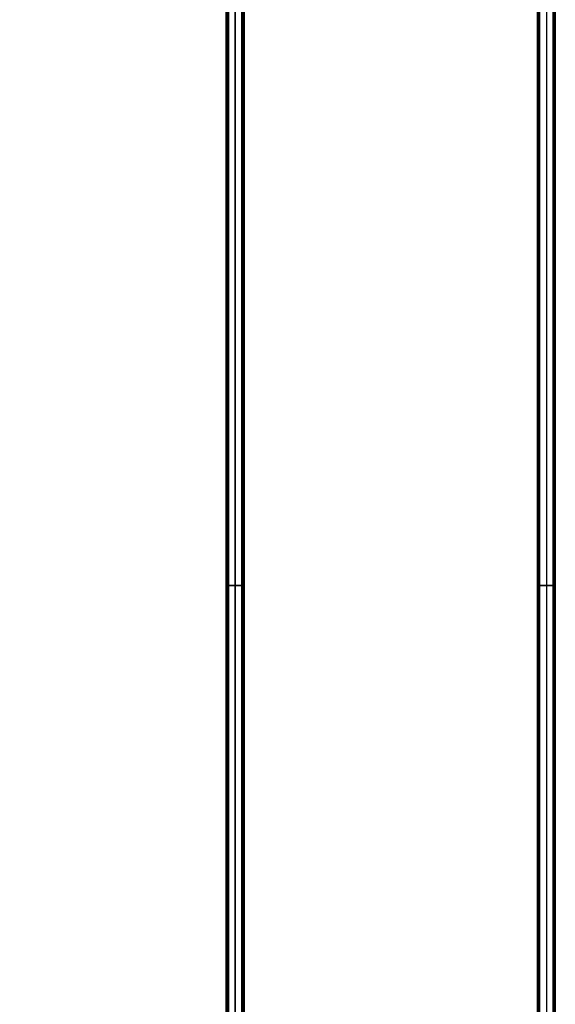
# Model space of a CAD drawing. Header units: millimetres. Extents: x -356 to 356, y -410 to 410.
# Tile 115 of 126: x 236 to 356, y -93 to 126. Entities that reach past the tile are written whole.
import ezdxf

# ---------------------------------------------------------------- set-up
doc = ezdxf.new("R2010")
doc.units = ezdxf.units.MM
doc.header["$MEASUREMENT"] = 0
doc.layers.add('1', color=7, linetype='Continuous')

msp = doc.modelspace()

# ---------------------------------------------------------------- linework, layer by layer
at = {"layer": '1', "color": 252}
for points in [[(355.5, 202.43), (355.5, -201.57)], [(355.5, -201.57), (355.5, 202.43)], [(355.75, 202.43), (355.75, -201.57)], [(356, -201.57), (356, 202.43)], [(356, -201.57), (356, 202.43)], [(352, -200.07), (352, 200.93)], [(352, 200.93), (352, -200.07)], [(352, 200.93), (352, -200.07)], [(352.25, 200.93), (352.25, -200.07)], [(352.5, 201.78), (352.5, -201.78)], [(352.5, 200.93), (352.5, -200.07)], [(352.5, -200.07), (352.5, 200.93)], [(352.5, 200.93), (352.5, -200.07)], [(354, 201.78), (354, -201.78)], [(354, 201.78), (354, -201.78)], [(354, 200.93), (354, -200.07)], [(354, 200.93), (354, -200.07)], [(355.5, 201.78), (355.5, -201.78)], [(355.5, 200.93), (355.5, -200.07)], [(356, 200.93), (356, -200.07)], [(283, -161.66), (283, 161.66)], [(284.5, -161.66), (284.5, 161.66)], [(284.5, -161.66), (284.5, 161.66)], [(286, -161.66), (286, 161.66)], [(286, 160.76), (286, -162.24)], [(286, -162.24), (286, 160.76)], [(286.25, 160.76), (286.25, -162.24)], [(286.5, -162.24), (286.5, 160.76)], [(286.5, -162.24), (286.5, 160.76)], [(282.5, -160.74), (282.5, 159.26)], [(282.5, -160.74), (282.5, 159.26)], [(282.5, 159.26), (282.5, -160.74)], [(282.75, 159.26), (282.75, -160.74)], [(283, 159.26), (283, -160.74)], [(283, -160.74), (283, 159.26)], [(283, 159.26), (283, -160.74)], [(284.5, 159.26), (284.5, -160.74)], [(284.5, 159.26), (284.5, -160.74)], [(286, 159.26), (286, -160.74)], [(286.5, 159.26), (286.5, -160.74)], [(352.5, 0.43), (352, 0.43)], [(355.5, 0.43), (356, 0.43)], [(283, -0.74), (282.5, -0.74)], [(286, -0.74), (286.5, -0.74)]]:
    msp.add_lwpolyline(points, dxfattribs=at)
at = {"layer": '1', "color": 252, "extrusion": (0, 1, 0)}
for points in [[(-356, -381.6), (-356, -381.53), (-356, -381.46), (-355.99, -381.39), (-355.98, -381.32), (-355.97, -381.26), (-355.96, -381.19), (-355.94, -381.12), (-355.92, -381.05), (-355.9, -380.99), (-355.88, -380.92), (-355.86, -380.86), (-355.83, -380.79), (-355.8, -380.73), (-355.77, -380.67), (-355.74, -380.61), (-355.7, -380.55), (-355.67, -380.49), (-355.63, -380.44), (-355.58, -380.38), (-355.54, -380.33), (-355.5, -380.27), (-355.45, -380.22), (-355.4, -380.17), (-355.35, -380.13), (-355.3, -380.08), (-355.25, -380.04), (-355.19, -379.99), (-355.14, -379.95), (-355.08, -379.92), (-355.02, -379.88), (-354.96, -379.85), (-354.9, -379.81), (-354.84, -379.78), (-354.77, -379.76), (-354.71, -379.73), (-354.64, -379.71), (-354.58, -379.69), (-354.51, -379.67), (-354.45, -379.65), (-354.38, -379.64), (-354.31, -379.62), (-354.24, -379.61), (-354.17, -379.61), (-354.1, -379.6), (-354.03, -379.6), (-353.97, -379.6), (-353.9, -379.6), (-353.83, -379.61), (-353.76, -379.61), (-353.69, -379.62), (-353.62, -379.64), (-353.55, -379.65), (-353.49, -379.67), (-353.42, -379.69), (-353.36, -379.71), (-353.29, -379.73), (-353.23, -379.76), (-353.16, -379.78), (-353.1, -379.81), (-353.04, -379.85), (-352.98, -379.88), (-352.92, -379.92), (-352.86, -379.95), (-352.81, -379.99), (-352.75, -380.04), (-352.7, -380.08), (-352.65, -380.13), (-352.6, -380.17), (-352.55, -380.22), (-352.5, -380.27), (-352.46, -380.33), (-352.42, -380.38), (-352.37, -380.44), (-352.33, -380.49), (-352.3, -380.55), (-352.26, -380.61), (-352.23, -380.67), (-352.2, -380.73), (-352.17, -380.79), (-352.14, -380.86), (-352.12, -380.92), (-352.1, -380.99), (-352.08, -381.05), (-352.06, -381.12), (-352.04, -381.19), (-352.03, -381.26), (-352.02, -381.32), (-352.01, -381.39), (-352, -381.46), (-352, -381.53), (-352, -381.6)], [(-355.5, -381.6), (-355.5, -381.55), (-355.5, -381.5), (-355.49, -381.44), (-355.49, -381.39), (-355.48, -381.34), (-355.47, -381.29), (-355.46, -381.24), (-355.44, -381.19), (-355.43, -381.14), (-355.41, -381.09), (-355.39, -381.04), (-355.37, -381), (-355.35, -380.95), (-355.33, -380.9), (-355.3, -380.86), (-355.28, -380.81), (-355.25, -380.77), (-355.22, -380.73), (-355.19, -380.69), (-355.16, -380.64), (-355.12, -380.61), (-355.09, -380.57), (-355.05, -380.53), (-355.01, -380.49), (-354.98, -380.46), (-354.94, -380.43), (-354.89, -380.4), (-354.85, -380.37), (-354.81, -380.34), (-354.76, -380.31), (-354.72, -380.28), (-354.67, -380.26), (-354.63, -380.24), (-354.58, -380.22), (-354.53, -380.2), (-354.48, -380.18), (-354.43, -380.16), (-354.38, -380.15), (-354.33, -380.14), (-354.28, -380.13), (-354.23, -380.12), (-354.18, -380.11), (-354.13, -380.11), (-354.08, -380.1), (-354.03, -380.1), (-353.97, -380.1), (-353.92, -380.1), (-353.87, -380.11), (-353.82, -380.11), (-353.77, -380.12), (-353.72, -380.13), (-353.67, -380.14), (-353.62, -380.15), (-353.57, -380.16), (-353.52, -380.18), (-353.47, -380.2), (-353.42, -380.22), (-353.37, -380.24), (-353.33, -380.26), (-353.28, -380.28), (-353.24, -380.31), (-353.19, -380.34), (-353.15, -380.37), (-353.11, -380.4), (-353.06, -380.43), (-353.02, -380.46), (-352.99, -380.49), (-352.95, -380.53), (-352.91, -380.57), (-352.88, -380.61), (-352.84, -380.64), (-352.81, -380.69), (-352.78, -380.73), (-352.75, -380.77), (-352.72, -380.81), (-352.7, -380.86), (-352.67, -380.9), (-352.65, -380.95), (-352.63, -381), (-352.61, -381.04), (-352.59, -381.09), (-352.57, -381.14), (-352.56, -381.19), (-352.54, -381.24), (-352.53, -381.29), (-352.52, -381.34), (-352.51, -381.39), (-352.51, -381.44), (-352.5, -381.5), (-352.5, -381.55), (-352.5, -381.6)], [(-286.5, -405.6), (-286.5, -405.53), (-286.5, -405.46), (-286.49, -405.39), (-286.48, -405.32), (-286.47, -405.26), (-286.46, -405.19), (-286.44, -405.12), (-286.42, -405.05), (-286.4, -404.99), (-286.38, -404.92), (-286.36, -404.86), (-286.33, -404.79), (-286.3, -404.73), (-286.27, -404.67), (-286.24, -404.61), (-286.2, -404.55), (-286.17, -404.49), (-286.13, -404.44), (-286.08, -404.38), (-286.04, -404.33), (-286, -404.27), (-285.95, -404.22), (-285.9, -404.17), (-285.85, -404.13), (-285.8, -404.08), (-285.75, -404.04), (-285.69, -403.99), (-285.64, -403.95), (-285.58, -403.92), (-285.52, -403.88), (-285.46, -403.85), (-285.4, -403.81), (-285.34, -403.78), (-285.27, -403.76), (-285.21, -403.73), (-285.14, -403.71), (-285.08, -403.69), (-285.01, -403.67), (-284.95, -403.65), (-284.88, -403.64), (-284.81, -403.62), (-284.74, -403.61), (-284.67, -403.61), (-284.6, -403.6), (-284.53, -403.6), (-284.47, -403.6), (-284.4, -403.6), (-284.33, -403.61), (-284.26, -403.61), (-284.19, -403.62), (-284.12, -403.64), (-284.05, -403.65), (-283.99, -403.67), (-283.92, -403.69), (-283.86, -403.71), (-283.79, -403.73), (-283.73, -403.76), (-283.66, -403.78), (-283.6, -403.81), (-283.54, -403.85), (-283.48, -403.88), (-283.42, -403.92), (-283.36, -403.95), (-283.31, -403.99), (-283.25, -404.04), (-283.2, -404.08), (-283.15, -404.13), (-283.1, -404.17), (-283.05, -404.22), (-283, -404.27), (-282.96, -404.33), (-282.92, -404.38), (-282.87, -404.44), (-282.83, -404.49), (-282.8, -404.55), (-282.76, -404.61), (-282.73, -404.67), (-282.7, -404.73), (-282.67, -404.79), (-282.64, -404.86), (-282.62, -404.92), (-282.6, -404.99), (-282.58, -405.05), (-282.56, -405.12), (-282.54, -405.19), (-282.53, -405.26), (-282.52, -405.32), (-282.51, -405.39), (-282.5, -405.46), (-282.5, -405.53), (-282.5, -405.6)], [(-286, -405.6), (-286, -405.65), (-286, -405.7), (-285.99, -405.76), (-285.99, -405.81), (-285.98, -405.86), (-285.97, -405.91), (-285.96, -405.96), (-285.94, -406.01), (-285.93, -406.06), (-285.91, -406.11), (-285.89, -406.16), (-285.87, -406.21), (-285.85, -406.25), (-285.83, -406.3), (-285.8, -406.35), (-285.77, -406.39), (-285.75, -406.43), (-285.72, -406.48), (-285.69, -406.52), (-285.65, -406.56), (-285.62, -406.6), (-285.58, -406.64), (-285.55, -406.67), (-285.51, -406.71), (-285.47, -406.74), (-285.43, -406.78), (-285.39, -406.81), (-285.35, -406.84), (-285.3, -406.87), (-285.26, -406.89), (-285.21, -406.92), (-285.17, -406.94), (-285.12, -406.97), (-285.07, -406.99), (-285.02, -407.01), (-284.97, -407.02), (-284.92, -407.04), (-284.87, -407.05), (-284.82, -407.06), (-284.77, -407.08), (-284.72, -407.08), (-284.67, -407.09), (-284.62, -407.1), (-284.57, -407.1), (-284.51, -407.1), (-284.46, -407.1), (-284.41, -407.1), (-284.36, -407.09), (-284.31, -407.09), (-284.25, -407.08), (-284.2, -407.07), (-284.15, -407.06), (-284.1, -407.05), (-284.05, -407.03), (-284, -407.01), (-283.95, -407), (-283.9, -406.98), (-283.86, -406.96), (-283.81, -406.93), (-283.77, -406.91), (-283.72, -406.88), (-283.68, -406.85), (-283.63, -406.82), (-283.59, -406.79), (-283.55, -406.76), (-283.51, -406.73), (-283.47, -406.69), (-283.43, -406.66), (-283.4, -406.62), (-283.36, -406.58), (-283.33, -406.54), (-283.3, -406.5), (-283.27, -406.46), (-283.24, -406.41), (-283.21, -406.37), (-283.19, -406.32), (-283.16, -406.28), (-283.14, -406.23), (-283.12, -406.18), (-283.1, -406.13), (-283.08, -406.09), (-283.06, -406.04), (-283.05, -405.99), (-283.04, -405.94), (-283.03, -405.88), (-283.02, -405.83), (-283.01, -405.78), (-283.01, -405.73), (-283, -405.68), (-283, -405.63), (-283, -405.57), (-283, -405.52), (-283.01, -405.47), (-283.01, -405.42), (-283.02, -405.37), (-283.03, -405.32), (-283.04, -405.26), (-283.05, -405.21), (-283.06, -405.16), (-283.08, -405.11), (-283.1, -405.07), (-283.12, -405.02), (-283.14, -404.97), (-283.16, -404.92), (-283.19, -404.88), (-283.21, -404.83), (-283.24, -404.79), (-283.27, -404.74), (-283.3, -404.7), (-283.33, -404.66), (-283.36, -404.62), (-283.4, -404.58), (-283.43, -404.54), (-283.47, -404.51), (-283.51, -404.47), (-283.55, -404.44), (-283.59, -404.41), (-283.63, -404.38), (-283.68, -404.35), (-283.72, -404.32), (-283.77, -404.29), (-283.81, -404.27), (-283.86, -404.24), (-283.9, -404.22), (-283.95, -404.2), (-284, -404.19), (-284.05, -404.17), (-284.1, -404.15), (-284.15, -404.14), (-284.2, -404.13), (-284.25, -404.12), (-284.31, -404.11), (-284.36, -404.11), (-284.41, -404.1), (-284.46, -404.1), (-284.51, -404.1), (-284.57, -404.1), (-284.62, -404.1), (-284.67, -404.11), (-284.72, -404.12), (-284.77, -404.12), (-284.82, -404.14), (-284.87, -404.15), (-284.92, -404.16), (-284.97, -404.18), (-285.02, -404.19), (-285.07, -404.21), (-285.12, -404.23), (-285.17, -404.26), (-285.21, -404.28), (-285.26, -404.31), (-285.3, -404.33), (-285.35, -404.36), (-285.39, -404.39), (-285.43, -404.42), (-285.47, -404.46), (-285.51, -404.49), (-285.55, -404.53), (-285.58, -404.56), (-285.62, -404.6), (-285.65, -404.64), (-285.69, -404.68), (-285.72, -404.72), (-285.75, -404.77), (-285.77, -404.81), (-285.8, -404.85), (-285.83, -404.9), (-285.85, -404.95), (-285.87, -404.99), (-285.89, -405.04), (-285.91, -405.09), (-285.93, -405.14), (-285.94, -405.19), (-285.96, -405.24), (-285.97, -405.29), (-285.98, -405.34), (-285.99, -405.39), (-285.99, -405.44), (-286, -405.5), (-286, -405.55), (-286, -405.6)], [(-286, -405.6), (-286, -405.55), (-286, -405.5), (-285.99, -405.44), (-285.99, -405.39), (-285.98, -405.34), (-285.97, -405.29), (-285.96, -405.24), (-285.94, -405.19), (-285.93, -405.14), (-285.91, -405.09), (-285.89, -405.04), (-285.87, -405), (-285.85, -404.95), (-285.83, -404.9), (-285.8, -404.86), (-285.78, -404.81), (-285.75, -404.77), (-285.72, -404.73), (-285.69, -404.69), (-285.66, -404.64), (-285.62, -404.61), (-285.59, -404.57), (-285.55, -404.53), (-285.51, -404.49), (-285.48, -404.46), (-285.44, -404.43), (-285.39, -404.4), (-285.35, -404.37), (-285.31, -404.34), (-285.26, -404.31), (-285.22, -404.28), (-285.17, -404.26), (-285.13, -404.24), (-285.08, -404.22), (-285.03, -404.2), (-284.98, -404.18), (-284.93, -404.16), (-284.88, -404.15), (-284.83, -404.14), (-284.78, -404.13), (-284.73, -404.12), (-284.68, -404.11), (-284.63, -404.11), (-284.58, -404.1), (-284.53, -404.1), (-284.47, -404.1), (-284.42, -404.1), (-284.37, -404.11), (-284.32, -404.11), (-284.27, -404.12), (-284.22, -404.13), (-284.17, -404.14), (-284.12, -404.15), (-284.07, -404.16), (-284.02, -404.18), (-283.97, -404.2), (-283.92, -404.22), (-283.87, -404.24), (-283.83, -404.26), (-283.78, -404.28), (-283.74, -404.31), (-283.69, -404.34), (-283.65, -404.37), (-283.61, -404.4), (-283.56, -404.43), (-283.52, -404.46), (-283.49, -404.49), (-283.45, -404.53), (-283.41, -404.57), (-283.38, -404.61), (-283.34, -404.64), (-283.31, -404.69), (-283.28, -404.73), (-283.25, -404.77), (-283.22, -404.81), (-283.2, -404.86), (-283.17, -404.9), (-283.15, -404.95), (-283.13, -405), (-283.11, -405.04), (-283.09, -405.09), (-283.07, -405.14), (-283.06, -405.19), (-283.04, -405.24), (-283.03, -405.29), (-283.02, -405.34), (-283.01, -405.39), (-283.01, -405.44), (-283, -405.5), (-283, -405.55), (-283, -405.6)], [(-352.5, -381.6), (-352.5, -381.65), (-352.5, -381.7), (-352.51, -381.76), (-352.51, -381.81), (-352.52, -381.86), (-352.53, -381.91), (-352.54, -381.96), (-352.56, -382.01), (-352.57, -382.06), (-352.59, -382.11), (-352.61, -382.16), (-352.63, -382.21), (-352.65, -382.25), (-352.67, -382.3), (-352.7, -382.35), (-352.73, -382.39), (-352.75, -382.43), (-352.78, -382.48), (-352.81, -382.52), (-352.85, -382.56), (-352.88, -382.6), (-352.92, -382.64), (-352.95, -382.67), (-352.99, -382.71), (-353.03, -382.74), (-353.07, -382.78), (-353.11, -382.81), (-353.15, -382.84), (-353.2, -382.87), (-353.24, -382.89), (-353.29, -382.92), (-353.33, -382.94), (-353.38, -382.97), (-353.43, -382.99), (-353.48, -383.01), (-353.53, -383.02), (-353.58, -383.04), (-353.63, -383.05), (-353.68, -383.06), (-353.73, -383.08), (-353.78, -383.08), (-353.83, -383.09), (-353.88, -383.1), (-353.93, -383.1), (-353.99, -383.1), (-354.04, -383.1), (-354.09, -383.1), (-354.14, -383.09), (-354.19, -383.09), (-354.25, -383.08), (-354.3, -383.07), (-354.35, -383.06), (-354.4, -383.05), (-354.45, -383.03), (-354.5, -383.01), (-354.55, -383), (-354.6, -382.98), (-354.64, -382.96), (-354.69, -382.93), (-354.73, -382.91), (-354.78, -382.88), (-354.82, -382.85), (-354.87, -382.82), (-354.91, -382.79), (-354.95, -382.76), (-354.99, -382.73), (-355.03, -382.69), (-355.07, -382.66), (-355.1, -382.62), (-355.14, -382.58), (-355.17, -382.54), (-355.2, -382.5), (-355.23, -382.46), (-355.26, -382.41), (-355.29, -382.37), (-355.31, -382.32), (-355.34, -382.28), (-355.36, -382.23), (-355.38, -382.18), (-355.4, -382.13), (-355.42, -382.09), (-355.44, -382.04), (-355.45, -381.99), (-355.46, -381.94), (-355.47, -381.88), (-355.48, -381.83), (-355.49, -381.78), (-355.49, -381.73), (-355.5, -381.68), (-355.5, -381.63), (-355.5, -381.57), (-355.5, -381.52), (-355.49, -381.47), (-355.49, -381.42), (-355.48, -381.37), (-355.47, -381.32), (-355.46, -381.26), (-355.45, -381.21), (-355.44, -381.16), (-355.42, -381.11), (-355.4, -381.07), (-355.38, -381.02), (-355.36, -380.97), (-355.34, -380.92), (-355.31, -380.88), (-355.29, -380.83), (-355.26, -380.79), (-355.23, -380.74), (-355.2, -380.7), (-355.17, -380.66), (-355.14, -380.62), (-355.1, -380.58), (-355.07, -380.54), (-355.03, -380.51), (-354.99, -380.47), (-354.95, -380.44), (-354.91, -380.41), (-354.87, -380.38), (-354.82, -380.35), (-354.78, -380.32), (-354.73, -380.29), (-354.69, -380.27), (-354.64, -380.24), (-354.6, -380.22), (-354.55, -380.2), (-354.5, -380.19), (-354.45, -380.17), (-354.4, -380.15), (-354.35, -380.14), (-354.3, -380.13), (-354.25, -380.12), (-354.19, -380.11), (-354.14, -380.11), (-354.09, -380.1), (-354.04, -380.1), (-353.99, -380.1), (-353.93, -380.1), (-353.88, -380.1), (-353.83, -380.11), (-353.78, -380.12), (-353.73, -380.12), (-353.68, -380.14), (-353.63, -380.15), (-353.58, -380.16), (-353.53, -380.18), (-353.48, -380.19), (-353.43, -380.21), (-353.38, -380.23), (-353.33, -380.26), (-353.29, -380.28), (-353.24, -380.31), (-353.2, -380.33), (-353.15, -380.36), (-353.11, -380.39), (-353.07, -380.42), (-353.03, -380.46), (-352.99, -380.49), (-352.95, -380.53), (-352.92, -380.56), (-352.88, -380.6), (-352.85, -380.64), (-352.81, -380.68), (-352.78, -380.72), (-352.75, -380.77), (-352.73, -380.81), (-352.7, -380.85), (-352.67, -380.9), (-352.65, -380.95), (-352.63, -380.99), (-352.61, -381.04), (-352.59, -381.09), (-352.57, -381.14), (-352.56, -381.19), (-352.54, -381.24), (-352.53, -381.29), (-352.52, -381.34), (-352.51, -381.39), (-352.51, -381.44), (-352.5, -381.5), (-352.5, -381.55), (-352.5, -381.6)]]:
    msp.add_lwpolyline(points, dxfattribs=at)
at = {"layer": '1', "color": 252, "extrusion": (1, 0, 0)}
for points in [[(0.43, -386.6), (0.43, -381.6)], [(0.43, -386.6), (0.43, -381.6)], [(0.43, -455.1), (0.43, -381.6)], [(0.43, -455.1), (0.43, -381.6)], [(-0.74, -410.6), (-0.74, -405.6)], [(-0.74, -410.6), (-0.74, -405.6)], [(-0.74, -479.1), (-0.74, -405.6)], [(-0.74, -479.1), (-0.74, -405.6)]]:
    msp.add_lwpolyline(points, dxfattribs=at)
at = {"layer": '1', "color": 252, "extrusion": (0.117512, -0.066916, 0.990814)}
for points in [[(-0.17, -455.33), (-0.17, -73.76)], [(-0.17, -455.33), (-0.17, -73.76)], [(0.83, -455.33), (0.83, -73.76)], [(-1.17, -455.33), (-1.17, -73.76)]]:
    msp.add_lwpolyline(points, dxfattribs=at)

doc.saveas('drawing.dxf')
